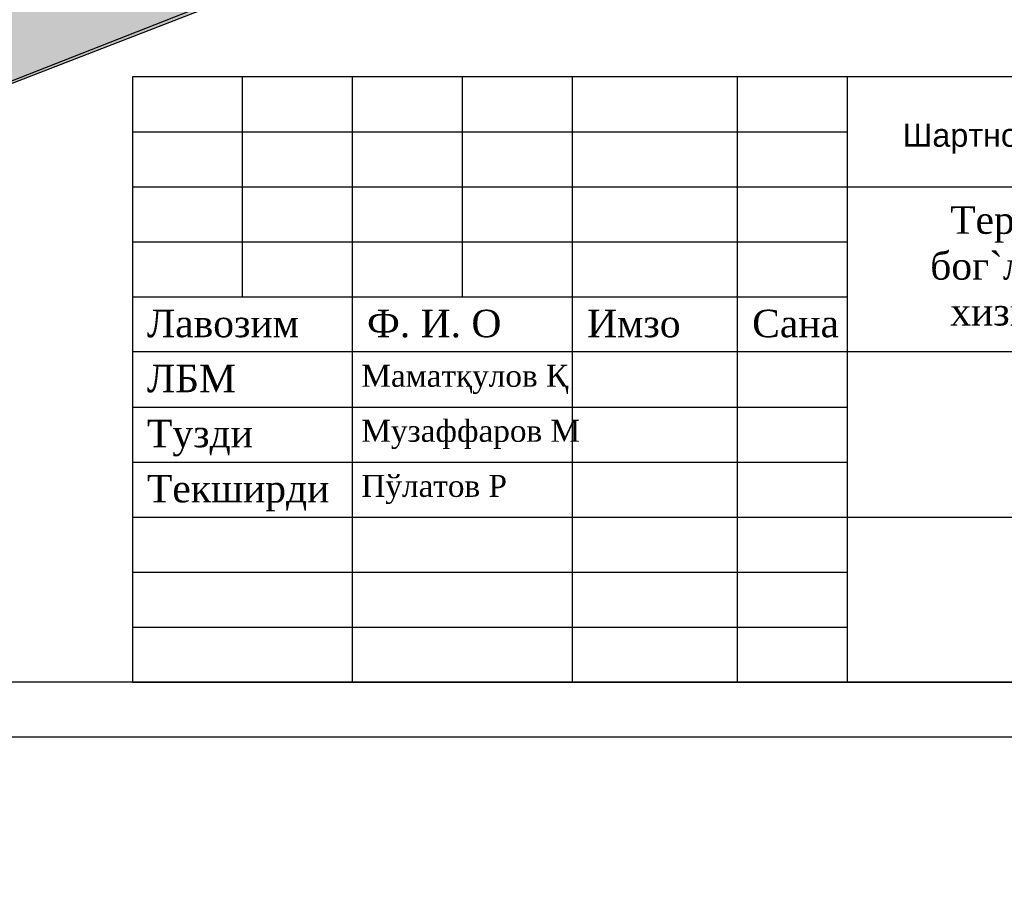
# Model space of a CAD drawing. Extents: x 4085 to 16488, y -65 to 12615.
# Tile 173 of 230: x 15796 to 15885, y 10490 to 10571. Entities that reach past the tile are written whole.
import ezdxf
from ezdxf.xclip import XClip

# ---------------------------------------------------------------- set-up
doc = ezdxf.new("R2010")
doc.units = 0
doc.header["$MEASUREMENT"] = 0
doc.header["$XCLIPFRAME"] = 0
doc.linetypes.add('CONTI', pattern=[0])
doc.layers.get('0').update_dxf_attribs({"color": 250, "linetype": 'CONTI'})
doc.layers.add('.', color=7, linetype='Continuous', lineweight=15)
doc.layers.add('RAMKA', color=250, linetype='CONTI')
doc.styles.add('tiyms', font='times.ttf')
doc.styles.add('стиль1', font='arial.ttf')

# ---------------------------------------------------------------- blocks, each defined once
blk = doc.blocks.new('A$C10aa157c')
at = {"layer": '.', "linetype": 'Continuous'}
h = blk.add_hatch(color=17, dxfattribs=at)
h.dxf.hatch_style = 1
h.set_gradient(color1=(153, 76, 76), color2=(137, 67, 67), one_color=1, tint=0.4000000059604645, name='SPHERICAL')
h.paths.add_polyline_path([(59.14990481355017, -17.48580797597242), (73.75994627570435, -12.01710717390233), (78.93417857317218, -25.84045409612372), (64.32413711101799, -31.30915489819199)])
h = blk.add_hatch(color=17, dxfattribs=at)
h.dxf.hatch_style = 1
h.set_gradient(color1=(153, 76, 76), color2=(137, 67, 67), one_color=1, tint=0.4000000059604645, name='SPHERICAL')
h.paths.add_polyline_path([(35.17445215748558, -26.46008621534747), (49.78449361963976, -20.99138541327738), (54.95872591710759, -34.81473233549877), (40.3486844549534, -40.28343313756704)])
at = {"linetype": 'Continuous'}
h = blk.add_hatch(color=256, dxfattribs=at)
h.dxf.hatch_style = 1
h.set_gradient(color1=(196, 196, 196), color2=(179, 179, 179), one_color=1, tint=0.699999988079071, name='SPHERICAL')
edge = h.paths.add_edge_path()
edge.add_line((-329.6939609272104, -123.8959480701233), (-413.5123903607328, -4.99904155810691))
edge.add_line((-413.5123903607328, -4.99904155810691), (-355.7886663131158, 33.28476060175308))
edge.add_line((-355.7886663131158, 33.28476060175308), (-335.031477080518, 75.58643090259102))
edge.add_line((-335.031477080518, 75.58643090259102), (-290.265852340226, 52.29770563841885))
edge.add_arc((-35.22096130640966, 435.710675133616), 460.4925641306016, 236.3682958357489, 253.1961533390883)
edge.add_arc((23.16678665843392, 1743.610821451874), 1759.185429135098, 263.7500878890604, 266.8247429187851)
edge.add_line((-74.2750708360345, -12.87386635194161), (-37.8087558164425, -12.38197344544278))
edge.add_line((-37.8087558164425, -12.38197344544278), (-8.681647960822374, -7.258780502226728))
edge.add_line((-8.681647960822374, -7.258780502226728), (21.71312455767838, 1.674478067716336))
edge.add_line((21.71312455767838, 1.674478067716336), (73.82824807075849, 22.10592837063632))
edge.add_line((73.82824807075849, 22.10592837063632), (122.4104008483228, 60.65294329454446))
edge.add_line((122.4104008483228, 60.65294329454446), (125.2745590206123, 27.75500045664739))
edge.add_line((125.2745590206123, 27.75500045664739), (114.748125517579, 2.379272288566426))
edge.add_line((114.748125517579, 2.379272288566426), (116.6623456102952, -0.02417328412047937))
edge.add_line((116.6623456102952, -0.02417328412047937), (116.2891382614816, -3.732436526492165))
edge.add_line((116.2891382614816, -3.732436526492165), (111.2584338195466, -27.65741119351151))
edge.add_line((111.2584338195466, -27.65741119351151), (112.8600939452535, -27.92515144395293))
edge.add_line((112.8600939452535, -27.92515144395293), (106.1017429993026, -65.58583641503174))
edge.add_line((106.1017429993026, -65.58583641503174), (101.2804055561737, -90.48027766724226))
edge.add_line((101.2804055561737, -90.48027766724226), (98.81490888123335, -96.13533966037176))
edge.add_line((98.81490888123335, -96.13533966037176), (53.13542081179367, -97.30507864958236))
edge.add_line((53.13542081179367, -97.30507864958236), (30.09047449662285, -97.89520286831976))
edge.add_line((30.09047449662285, -97.89520286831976), (12.28662535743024, -98.29843708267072))
edge.add_line((12.28662535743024, -98.29843708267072), (-62.51886126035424, -99.99268484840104))
edge.add_line((-62.51886126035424, -99.99268484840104), (-93.46711186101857, -101.1777100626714))
edge.add_line((-93.46711186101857, -101.1777100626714), (-93.73522817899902, -109.8933634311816))
edge.add_line((-93.73522817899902, -109.8933634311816), (-152.9130991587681, -112.2181400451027))
edge.add_line((-152.9130991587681, -112.2181400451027), (-153.085833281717, -120.2735644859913))
edge.add_line((-153.085833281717, -120.2735644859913), (-196.6151896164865, -120.663996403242))
edge.add_line((-196.6151896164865, -120.663996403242), (-196.010272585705, -100.2536491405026))
edge.add_line((-196.010272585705, -100.2536491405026), (-236.8828322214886, -97.89520286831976))
edge.add_line((-236.8828322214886, -97.89520286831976), (-266.6043384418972, -99.72434434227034))
edge.add_line((-266.6043384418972, -99.72434434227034), (-280.8519175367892, -100.7559259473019))
edge.add_line((-280.8519175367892, -100.7559259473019), (-292.7545044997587, -102.6790545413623))
edge.add_line((-292.7545044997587, -102.6790545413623), (-308.6164820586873, -109.5958216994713))
edge.add_line((-308.6164820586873, -109.5958216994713), (-329.6939609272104, -123.8959480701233))
at = {"lineweight": 0, "true_color": 0xa6c388}
h = blk.add_hatch(color=63, dxfattribs=at)
h.dxf.hatch_style = 1
edge = h.paths.add_edge_path()
edge.add_arc((-28.26614025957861, 66.16482880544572), 104.3537906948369, 274.21600176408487, 285.5732576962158, ccw=False)
edge.add_line((-20.59439104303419, -37.90657887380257), (-20.59424505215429, -40.03499465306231))
edge.add_line((-20.59424505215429, -40.03499465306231), (-14.54231802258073, -40.03432606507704))
edge.add_line((-14.54231802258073, -40.03432606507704), (-14.54231376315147, -58.83465758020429))
edge.add_line((-14.54231376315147, -58.83465758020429), (3.28768887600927, -58.83465730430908))
edge.add_arc((3.287688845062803, -56.83465730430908), 2, 270.0000008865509, 360.0000106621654)
edge.add_line((5.287688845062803, -56.83465693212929), (5.28768772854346, -50.834773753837))
edge.add_line((5.28768772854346, -50.834773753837), (3.8176844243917, -50.83477441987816))
edge.add_line((3.8176844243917, -50.83477441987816), (3.817685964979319, -57.63465551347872))
edge.add_line((3.817685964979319, -57.63465551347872), (-13.34231403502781, -57.63465940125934))
edge.add_line((-13.34231403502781, -57.63465940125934), (-13.34231802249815, -40.03465940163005))
edge.add_line((-13.34231802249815, -40.03465940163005), (3.817681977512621, -40.03465551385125))
edge.add_line((3.817681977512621, -40.03465551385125), (3.817685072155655, -46.83477441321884))
edge.add_line((3.817685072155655, -46.83477441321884), (5.287686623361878, -46.834773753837))
edge.add_line((5.287686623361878, -46.834773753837), (5.287684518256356, -37.14514154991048))
edge.add_line((5.287684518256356, -37.14514154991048), (8.617896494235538, -35.8985942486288))
edge.add_line((8.617896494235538, -35.8985942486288), (14.30749249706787, -51.09861963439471))
edge.add_line((14.30749249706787, -51.09861963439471), (10.64758097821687, -52.46856516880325))
edge.add_line((10.64758097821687, -52.46856516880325), (10.64758122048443, -53.74979790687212))
edge.add_line((10.64758122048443, -53.74979790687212), (22.57637518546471, -49.28478052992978))
edge.add_line((22.57637518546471, -49.28478052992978), (22.15570428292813, -48.16094678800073))
edge.add_line((22.15570428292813, -48.16094678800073), (15.59991403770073, -50.61485189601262))
edge.add_line((15.59991403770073, -50.61485189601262), (9.724566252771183, -34.91842273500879))
edge.add_line((9.724566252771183, -34.91842273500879), (26.58230640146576, -28.60838334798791))
edge.add_line((26.58230640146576, -28.60838334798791), (32.45765418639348, -44.30481250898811))
edge.add_line((32.45765418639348, -44.30481250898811), (25.90186876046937, -46.75871581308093))
edge.add_line((25.90186876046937, -46.75871581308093), (26.32254955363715, -47.88257597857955))
edge.add_line((26.32254955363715, -47.88257597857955), (34.17075420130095, -44.94487554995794))
edge.add_line((34.17075420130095, -44.94487554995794), (26.99026940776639, -25.76186857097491))
edge.add_line((26.99026940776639, -25.76186857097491), (26.0526540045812, -26.15686841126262))
edge.add_arc((-14.32388940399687, 69.68537040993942), 103.9999999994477, 285.58125129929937, 292.8447822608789, ccw=False)
edge.add_line((13.6109925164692, -30.49268293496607), (-0.2502526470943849, -34.35792321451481))
h.paths.add_polyline_path([(49.87732141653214, -37.7844375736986), (50.29800220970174, -38.90829773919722), (58.14620685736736, -35.97059731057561), (50.80158591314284, -16.34909236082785), (29.33295726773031, -24.77493797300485), (30.25350348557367, -27.2342173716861), (32.40754551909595, -26.42792777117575), (38.7036231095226, -43.24820249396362), (46.55182784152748, -40.31050229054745), (46.13115693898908, -39.1866685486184), (39.57536669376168, -41.64057365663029), (33.70001890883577, -25.94414449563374), (50.55775905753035, -19.63410510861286), (56.43310684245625, -35.33053426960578)])
h.paths.add_polyline_path([(73.85277407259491, -28.81015933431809), (74.27345486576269, -29.93401949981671), (82.12165951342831, -26.9963190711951), (74.74103602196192, -7.278631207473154), (53.1818498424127, -15.46254741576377), (54.22895614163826, -18.25993913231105), (56.38299817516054, -17.45364953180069), (62.67907576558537, -34.27392425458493), (70.52728049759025, -31.33622405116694), (70.10660959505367, -30.21239030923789), (63.55081934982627, -32.66629541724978), (57.67547156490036, -16.9698662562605), (74.53321171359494, -10.65982686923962), (80.40855949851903, -26.35625603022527)])
h.paths.add_polyline_path([(97.8282267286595, -19.83588109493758), (98.24890255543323, -20.95972799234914), (104.360766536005, -18.67187389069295), (107.9348565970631, 4.799752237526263), (109.4043596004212, 7.298652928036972), (77.12198996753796, -6.393929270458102), (78.20440879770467, -9.285660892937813), (80.35845083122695, -8.479371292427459), (86.65452842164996, -25.29964601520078), (94.50273315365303, -22.36194581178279), (94.08206225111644, -21.23811206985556), (87.52627200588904, -23.69201717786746), (81.65092422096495, -7.995588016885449), (98.50866436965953, -1.68554862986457), (104.3840121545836, -17.38197779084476)])
at = {"linetype": 'Continuous'}
blk.add_lwpolyline([(-373.7944340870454, 108.5221690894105), (-373.7944340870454, 37.87383067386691), (-338.7973859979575, -11.84971716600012), (-296.1668647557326, 12.1688909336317), (-278.1502265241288, 12.66864525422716), (-222.2923186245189, -17.35473897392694), (-192.3131233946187, -27.41567740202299), (-152.841873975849, -36.13979106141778), (-88.61392933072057, -37.22940865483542), (-24.38736609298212, -36.59652979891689), (-4.075459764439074, -35.34637554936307), (26.99026940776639, -25.76186857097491), (74.74103602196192, -7.278631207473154), (109.4043596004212, 7.298652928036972), (135.566190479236, 19.46775833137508), (110.1840137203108, 64.19822788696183), (9.488295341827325, 20.69822151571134), (-104.2532370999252, 13.96907995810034), (-207.6545405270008, 33.67587202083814), (-251.5703695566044, 64.2554686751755), (-301.8282399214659, 93.33502415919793), (-373.7944340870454, 108.5221690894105)], dxfattribs=at)
at = {"ltscale": 5}
for points in [[(73.85277407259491, -28.81015933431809), (74.27345486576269, -29.93401949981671), (82.12165951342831, -26.9963190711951), (74.74103602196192, -7.278631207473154), (53.1818498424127, -15.46254741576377), (54.22895614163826, -18.25993913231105), (56.38299817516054, -17.45364953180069), (62.67907576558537, -34.27392425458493), (70.52728049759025, -31.33622405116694), (70.10660959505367, -30.21239030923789), (63.55081934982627, -32.66629541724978), (57.67547156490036, -16.9698662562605), (74.53321171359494, -10.65982686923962), (80.40855949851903, -26.35625603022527)], [(49.87732141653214, -37.7844375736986), (50.29800220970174, -38.90829773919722), (58.14620685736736, -35.97059731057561), (50.80158591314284, -16.34909236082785), (29.33295726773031, -24.77493797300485), (30.25350348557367, -27.2342173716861), (32.40754551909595, -26.42792777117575), (38.7036231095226, -43.24820249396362), (46.55182784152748, -40.31050229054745), (46.13115693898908, -39.1866685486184), (39.57536669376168, -41.64057365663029), (33.70001890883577, -25.94414449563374), (50.55775905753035, -19.63410510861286), (56.43310684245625, -35.33053426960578)]]:
    blk.add_lwpolyline(points, close=True, dxfattribs=at)
at = {"linetype": 'Continuous', "lineweight": 40}
for points in [[(59.14990481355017, -17.48580797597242), (73.75994627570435, -12.01710717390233), (78.93417857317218, -25.84045409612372), (64.32413711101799, -31.30915489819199)], [(35.17445215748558, -26.46008621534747), (49.78449361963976, -20.99138541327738), (54.95872591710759, -34.81473233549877), (40.3486844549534, -40.28343313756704)]]:
    blk.add_lwpolyline(points, close=True, dxfattribs=at)

msp = doc.modelspace()

# ---------------------------------------------------------------- linework, layer by layer
msp.add_lwpolyline([(15806.03759558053, 10510.32350720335), (15991.03759558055, 10510.32350720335), (15991.03759558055, 10565.32350720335), (15806.03759558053, 10565.32350720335)], close=True)
at = {"linetype": 'ByBlock'}
msp.add_lwpolyline([(15871.03759558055, 10555.32350720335), (15991.03759558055, 10555.32350720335)], dxfattribs=at)
at = {"layer": 'RAMKA'}
for p, q in [((15816.03759558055, 10545.32350720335), (15816.03759558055, 10565.32350720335)), ((15826.03759558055, 10510.32350720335), (15826.03759558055, 10565.32350720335)), ((15836.03759558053, 10545.32350720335), (15836.03759558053, 10565.32350720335)), ((15846.03759558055, 10510.32350720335), (15846.03759558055, 10565.32350720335)), ((15861.03759558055, 10510.32350720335), (15861.03759558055, 10565.32350720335)), ((15871.03759558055, 10510.32350720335), (15871.03759558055, 10565.32350720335)), ((15806.03759558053, 10560.32350720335), (15871.03759558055, 10560.32350720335)), ((15806.03759558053, 10555.32350720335), (15871.03759558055, 10555.32350720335)), ((15806.03759558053, 10550.32350720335), (15871.03759558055, 10550.32350720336)), ((15806.03759558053, 10545.32350720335), (15871.03759558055, 10545.32350720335)), ((15991.03759558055, 10540.32350720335), (15806.03383189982, 10540.32350720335)), ((15991.03759558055, 10540.32350720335), (15871.03759558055, 10540.32350720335)), ((15806.03759558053, 10535.32350720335), (15871.03759558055, 10535.32350720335)), ((15806.03759558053, 10530.32350720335), (15871.03759558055, 10530.32350720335)), ((15806.03759558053, 10525.32350720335), (15991.03759558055, 10525.32350720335)), ((15806.03759558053, 10520.32350720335), (15871.03759558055, 10520.32350720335)), ((15806.03759558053, 10515.32350720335), (15871.03759558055, 10515.32350720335))]:
    msp.add_line(p, q, dxfattribs=at)

# ---------------------------------------------------------------- texts
at = {"layer": 'RAMKA', "lineweight": 13, "style": 'стиль1'}
msp.add_text('Шартнома № __       __   ______ 2026 йил', height=2.1, rotation=359.9999314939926, dxfattribs=at).set_placement((15876.0584259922, 10558.96635012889))
at = {"layer": 'RAMKA', "color": 1, "insert": (15877.24519245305, 10553.56144369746), "char_height": 2.5, "width": 107.1142586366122, "attachment_point": 1, "style": 'tiyms'}
msp.add_mtext('\\pi3.11553;{\\C256;Термиз шаҳар “Aму соҳиллари”ва Жо`йжангал” маҳаллаларини \\P\\pi1.30226;бог`ловчи ко`чаларида анҳор бо`йининг 1 км қисмида сайилгоҳ ва \\P\\pi3.12634;хизмат ко`рсатиш шохобчаларини ташкил етиш ишчи лойиҳаси}', dxfattribs=at)
at = {"layer": 'RAMKA', "attachment_point": 1, "style": 'tiyms'}
for s, insert, char_height, width in [('{\\fTimes New Roman|b0|i0|c204|p18;Лавозим}', (15807.36522014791, 10544.16271604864), 2.5, 20), ('{\\fTimes New Roman|b0|i0|c204|p18;Лавозим}', (15807.3652201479, 10544.16271604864), 2.5, 20), ('{\\fTimes New Roman|b0|i0|c204|p18;Ф. И. О}', (15827.36522014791, 10544.16271604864), 2.5, 20), ('{\\fTimes New Roman|b0|i0|c204|p18;Ф. И. О}', (15827.3652201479, 10544.16271604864), 2.5, 20), ('{\\fTimes New Roman|b0|i0|c204|p18;Имзо}', (15847.36522014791, 10544.16271604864), 2.5, 20), ('{\\fTimes New Roman|b0|i0|c204|p18;Имзо}', (15847.3652201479, 10544.16271604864), 2.5, 20), ('{\\fTimes New Roman|b0|i0|c204|p18;Сана}', (15862.36522014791, 10544.16271604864), 2.5, 20), ('{\\fTimes New Roman|b0|i0|c204|p18;Сана}', (15862.3652201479, 10544.16271604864), 2.5, 20), ('{\\fTimes New Roman|b0|i0|c204|p18;ЛБМ}', (15807.3652201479, 10539.16271604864), 2.5, 20), ('Маматқулов Қ', (15826.85004784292, 10539.16271604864), 2, 24.34622326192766), ('Тузди', (15807.36522014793, 10534.16271604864), 2.5, 20), ('Музаффаров М', (15826.85004784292, 10534.16271604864), 2, 24.34622326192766), ('{\\fTimes New Roman|b0|i0|c204|p18;Текширди}', (15807.36522014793, 10529.16271604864), 2.5, 20), ('Пўлатов Р', (15826.85004784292, 10529.16271604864), 2, 24.34622326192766)]:
    msp.add_mtext(s, dxfattribs=dict(at, insert=insert, char_height=char_height, width=width))

# ---------------------------------------------------------------- next in the draw order: block references
at = {"linetype": 'Continuous'}
ref = msp.add_blockref('A$C10aa157c', (15727.08899905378, 10610.84620519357, 2.267999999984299), dxfattribs=dict(at, xscale=2, yscale=2, zscale=2))
XClip(ref).set_block_clipping_path([(-373.7944340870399, 108.52216908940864), (-301.8282399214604, 93.33502415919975), (-251.57036955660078, 64.25546867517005), (-207.6545405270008, 33.67587202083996), (-104.25323709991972, 13.969079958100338), (9.488295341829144, 20.69822151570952), (110.18401372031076, 64.19822788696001), (135.5661904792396, 19.467758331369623), (74.7410360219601, -7.278631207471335), (26.99026940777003, -25.76186857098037), (-4.075459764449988, -35.34637554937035), (-88.61392933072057, -37.22940865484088), (-152.84187397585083, -36.1397910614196), (-192.31312339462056, -27.415677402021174), (-222.2923186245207, -17.35473897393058), (-278.15022652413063, 12.668645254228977), (-296.17026621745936, 12.384943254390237), (-338.7973859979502, -11.849717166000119), (-373.7944340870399, 37.873830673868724)])

# ---------------------------------------------------------------- next in the draw order: linework, layer by layer
at = {"color": 5, "linetype": 'Continuous'}
for points in [[(14952.40553679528, 10802.32350720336), (15996.03759558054, 10802.32350720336), (15996.03759558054, 10505.32350720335), (14952.40553679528, 10505.32350720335)], [(14972.40553679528, 10797.32350720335), (15991.03759558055, 10797.32350720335), (15991.03759558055, 10510.32350720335), (14972.40553679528, 10510.32350720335)]]:
    msp.add_lwpolyline(points, close=True, dxfattribs=at)

doc.saveas('drawing.dxf')
